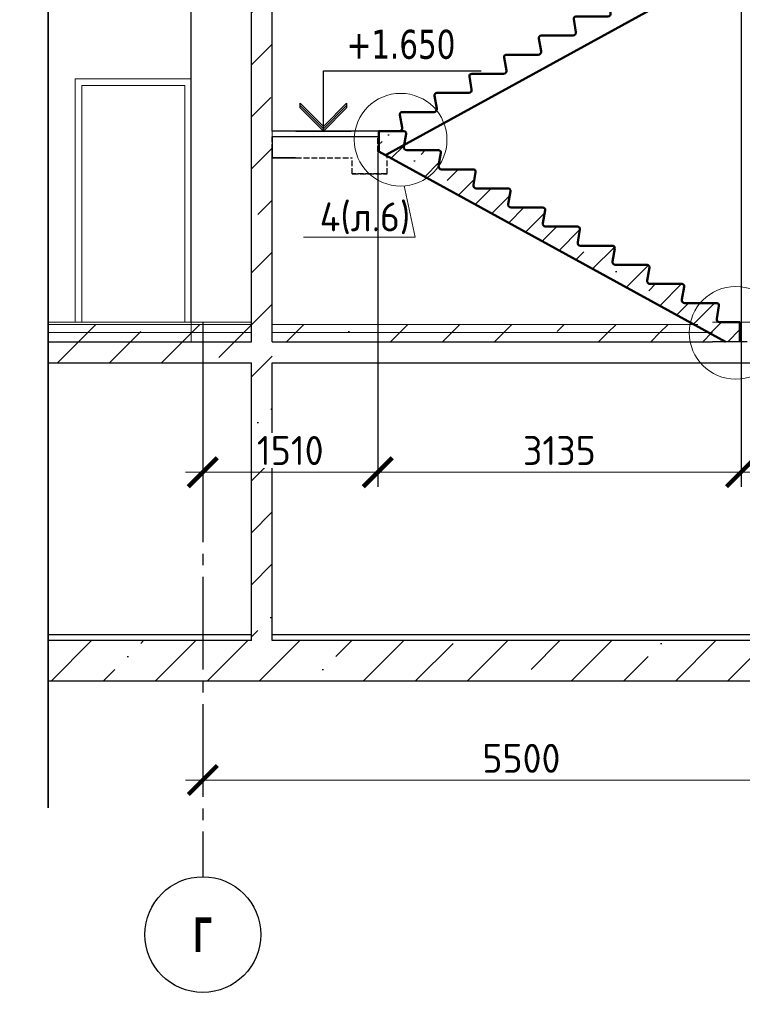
# Model space of a CAD drawing. Header units: millimetres. Extents: x 259029 to 2494469, y -731578 to -57567.
# Tile 131 of 252: x 369447 to 375684, y -517508 to -509004. Entities that reach past the tile are written whole.
import ezdxf
from ezdxf import colors
from ezdxf.entities.mleader import LeaderData, LeaderLine
from ezdxf.math import Vec2, Vec3

# ---------------------------------------------------------------- set-up
doc = ezdxf.new("R2010")
doc.units = ezdxf.units.MM
for name, pattern in [('______2', [270, 200, -70]), ('______5', [1100, 800, -100, 100, -100]), ('Б-1.1 оси$0$Б-1.1 Оси$0$GOST2.303 5', [24, 20, -1.5, 1, -1.5])]:
    doc.linetypes.add(name, pattern=pattern)
doc.layers.get('Defpoints').update_dxf_attribs({"color": 140})
for name, color, linetype, lineweight in [('Standard', 7, 'Continuous', 25), ('Выноски', 20, 'Continuous', 20), ('Общий01', 7, 'Continuous', 13), ('ОСИ', 151, 'Б-1.1 оси$0$Б-1.1 Оси$0$GOST2.303 5', 9), ('ПЛИТА', 152, 'Continuous', 35), ('РАЗРЕЗЫ', 10, 'Continuous', 60), ('Символы 0.20', 1, 'Continuous', 20), ('Стена', 7, 'Continuous', 50), ('Стена_ бетон не несущ.', 253, 'Continuous', 35), ('Стена_ бетон несущ.', 253, 'Continuous', 70)]:
    doc.layers.add(name, color=color, linetype=linetype, lineweight=lineweight)
doc.styles.add('Century Gothic', font='GOTHIC.TTF')
doc.styles.add('TAHOMA', font='tahoma.ttf')
doc.styles.add('ГОСТ', font='GOST_Common.ttf')
doc.dimstyles.new('ГОСТ', dxfattribs={"dimscale": 0, "dimtxt": 2.5, "dimasz": 2.5, "dimexe": 1.25, "dimexo": 0.625, "dimtad": 1, "dimdec": 0, "dimtxsty": 'ГОСТ', "dimblk": 'ARCHTICK', "dimcen": 2.5, "dimdle": 1.5, "dimclrd": 256, "dimclre": 256, "dimclrt": 256, "dimadec": 0, "dimazin": 0, "dimtfac": 1, "dimtdec": 0, "dimtmove": 1, "dimatfit": 3, "dimfxl": 2, "dimtfill": 1, "dimlwd": 0, "dimarcsym": 0})
pattern_1 = [(45, (-451201, -145751.34), (-449.0128, 449.0128), []), (45, (-450752, -145751.34), (-449.0128, 449.0128), [793.75, -158.75, 0, -158.75])]

# ---------------------------------------------------------------- blocks, each defined once
blk = doc.blocks.new('_None')
blk = doc.blocks.new('_ArchTick')
at = {"color": 0, "linetype": 'ByBlock', "const_width": 0.15}
blk.add_lwpolyline([(-0.5, -0.5), (0.5, 0.5)], dxfattribs=at)
blk = doc.blocks.new('*D782')
at = {"layer": 'Defpoints', "color": 0, "lineweight": -2, "transparency": 16777216}
for p in [(371027.2, -515251.1), (376527.2, -515251.1), (376527.2, -515571.1)]:
    blk.add_point(p, dxfattribs=at)
at = {"layer": 'РАЗРЕЗЫ', "lineweight": -2, "transparency": 16777216}
for p, q in [((371027.2, -515313.6), (371027.2, -515696.1)), ((376527.2, -515313.6), (376527.2, -515696.1))]:
    blk.add_line(p, q, dxfattribs=at)
at = {"layer": 'РАЗРЕЗЫ', "lineweight": 0, "transparency": 16777216}
blk.add_line((370877.2, -515571.1), (376677.2, -515571.1), dxfattribs=at)
at = {"layer": 'РАЗРЕЗЫ', "lineweight": 0, "transparency": 16777216, "xscale": 250, "yscale": 250, "zscale": 250, "rotation": 180}
blk.add_blockref('_ArchTick', (371027.2, -515571.1), dxfattribs=at)
at = {"layer": 'РАЗРЕЗЫ', "lineweight": 0, "transparency": 16777216, "xscale": 250, "yscale": 250, "zscale": 250}
blk.add_blockref('_ArchTick', (376527.2, -515571.1), dxfattribs=at)
at = {"layer": 'РАЗРЕЗЫ', "lineweight": -2, "transparency": 16777216, "insert": (373777.2, -515383.6), "char_height": 250, "width": 458, "attachment_point": 5, "style": 'ГОСТ', "bg_fill": 3, "box_fill_scale": 1.1, "bg_fill_color": 256, "bg_fill_true_color": 13158600, "bg_fill_transparency": 0}
blk.add_mtext('5500', dxfattribs=at)
blk = doc.blocks.new('*D802')
at = {"layer": 'Defpoints', "color": 0, "lineweight": -2, "transparency": 16777216}
for p in [(375672.6, -508486.9), (376527.2, -512271.4), (375672.6, -512912.6)]:
    blk.add_point(p, dxfattribs=at)
at = {"layer": 'РАЗРЕЗЫ', "lineweight": -2, "transparency": 16777216}
for p, q in [((375672.6, -508549.4), (375672.6, -513037.6)), ((376527.2, -512333.9), (376527.2, -513037.6))]:
    blk.add_line(p, q, dxfattribs=at)
at = {"layer": 'РАЗРЕЗЫ', "lineweight": 0, "transparency": 16777216}
blk.add_line((376677.2, -512912.6), (375522.6, -512912.6), dxfattribs=at)
at = {"layer": 'РАЗРЕЗЫ', "lineweight": 0, "transparency": 16777216, "xscale": 250, "yscale": 250, "zscale": 250, "rotation": 180}
blk.add_blockref('_ArchTick', (375672.6, -512912.6), dxfattribs=at)
at = {"layer": 'РАЗРЕЗЫ', "lineweight": 0, "transparency": 16777216, "xscale": 250, "yscale": 250, "zscale": 250}
blk.add_blockref('_ArchTick', (376527.2, -512912.6), dxfattribs=at)
at = {"layer": 'РАЗРЕЗЫ', "lineweight": -2, "transparency": 16777216, "insert": (376099.9, -512725.1), "char_height": 250, "attachment_point": 5, "style": 'ГОСТ', "bg_fill": 3, "box_fill_scale": 1.1, "bg_fill_color": 256, "bg_fill_true_color": 13158600, "bg_fill_transparency": 0}
blk.add_mtext('855', dxfattribs=at)
blk = doc.blocks.new('*D803')
at = {"layer": 'Defpoints', "color": 0, "lineweight": -2, "transparency": 16777216}
for p in [(375672.6, -508492.3), (372537.3, -510624.8), (372537.3, -512912.6)]:
    blk.add_point(p, dxfattribs=at)
at = {"layer": 'РАЗРЕЗЫ', "lineweight": -2, "transparency": 16777216}
for p, q in [((375672.6, -508554.8), (375672.6, -513037.6)), ((372537.3, -510687.3), (372537.3, -513037.6))]:
    blk.add_line(p, q, dxfattribs=at)
at = {"layer": 'РАЗРЕЗЫ', "lineweight": 0, "transparency": 16777216}
blk.add_line((375822.6, -512912.6), (372387.3, -512912.6), dxfattribs=at)
at = {"layer": 'РАЗРЕЗЫ', "lineweight": 0, "transparency": 16777216, "xscale": 250, "yscale": 250, "zscale": 250, "rotation": 180}
blk.add_blockref('_ArchTick', (372537.3, -512912.6), dxfattribs=at)
at = {"layer": 'РАЗРЕЗЫ', "lineweight": 0, "transparency": 16777216, "xscale": 250, "yscale": 250, "zscale": 250}
blk.add_blockref('_ArchTick', (375672.6, -512912.6), dxfattribs=at)
at = {"layer": 'РАЗРЕЗЫ', "lineweight": -2, "transparency": 16777216, "insert": (374105, -512725.1), "char_height": 250, "attachment_point": 5, "style": 'ГОСТ', "bg_fill": 3, "box_fill_scale": 1.1, "bg_fill_color": 256, "bg_fill_true_color": 13158600, "bg_fill_transparency": 0}
blk.add_mtext('3135', dxfattribs=at)
blk = doc.blocks.new('*D804')
at = {"layer": 'Defpoints', "color": 0, "lineweight": -2, "transparency": 16777216}
for p in [(372537.3, -510088.2), (371027.2, -512189.5), (371027.2, -512912.6)]:
    blk.add_point(p, dxfattribs=at)
at = {"layer": 'РАЗРЕЗЫ', "lineweight": -2, "transparency": 16777216}
for p, q in [((372537.3, -510150.7), (372537.3, -513037.6)), ((371027.2, -512252), (371027.2, -513037.6))]:
    blk.add_line(p, q, dxfattribs=at)
at = {"layer": 'РАЗРЕЗЫ', "lineweight": 0, "transparency": 16777216}
blk.add_line((372687.3, -512912.6), (370877.2, -512912.6), dxfattribs=at)
at = {"layer": 'РАЗРЕЗЫ', "lineweight": 0, "transparency": 16777216, "xscale": 250, "yscale": 250, "zscale": 250, "rotation": 180}
blk.add_blockref('_ArchTick', (371027.2, -512912.6), dxfattribs=at)
at = {"layer": 'РАЗРЕЗЫ', "lineweight": 0, "transparency": 16777216, "xscale": 250, "yscale": 250, "zscale": 250}
blk.add_blockref('_ArchTick', (372537.3, -512912.6), dxfattribs=at)
at = {"layer": 'РАЗРЕЗЫ', "lineweight": -2, "transparency": 16777216, "insert": (371782.3, -512725.1), "char_height": 250, "attachment_point": 5, "style": 'ГОСТ', "bg_fill": 3, "box_fill_scale": 1.1, "bg_fill_color": 256, "bg_fill_true_color": 13158600, "bg_fill_transparency": 0}
blk.add_mtext('1510', dxfattribs=at)
blk = doc.blocks.new('NSY101')
at = {"color": 0, "linetype": 'ByBlock', "lineweight": -2}
blk.add_circle((0, 0), 50, dxfattribs=at)
blk = doc.blocks.new('выаыв')
at = {"layer": 'Standard', "color": 7, "linetype": '______2', "lineweight": 30}
for p, q in [((483017, -472887), (483017, -472378)), ((486656, -473099), (486656, -472378)), ((482696, -473063), (483017, -472887)), ((482696, -473659), (482696, -473063)), ((483896, -473659), (483896, -473099)), ((486656, -473099), (483896, -473099)), ((482696, -473659), (482696, -473279)), ((483896, -473659), (482696, -473659)), ((483896, -473659), (482696, -473659)), ((482696, -473659), (483896, -473659)), ((483896, -473659), (482696, -473659))]:
    blk.add_line(p, q, dxfattribs=at)
at = {"layer": 'ПЛИТА', "color": 0, "lineweight": 30}
blk.add_line((483017, -472378), (486656, -472378), dxfattribs=at)
blk = doc.blocks.new('НОВЫЙ')
at = {"layer": 'Standard', "color": 5, "linetype": 'Continuous', "lineweight": 50, "transparency": 33554687}
for p, q in [((381795.8, -472121.9), (382011.4, -472121.7)), ((382011.4, -472121.9), (381835.3, -472121.9)), ((382011.4, -472121.9), (382011.4, -472297.6)), ((381795.4, -472257), (381776.2, -472145.8)), ((378952.4, -473979.3), (382011.4, -472297.6)), ((381495.4, -472422), (381476.2, -472310.8)), ((381495.8, -472286.9), (381770.9, -472286.9)), ((381195.4, -472587), (381176.2, -472475.8)), ((381195.8, -472451.9), (381470.9, -472451.9)), ((380895.4, -472752), (380876.2, -472640.8)), ((380895.8, -472616.9), (381170.9, -472616.9)), ((380595.4, -472917), (380576.2, -472805.8)), ((380595.8, -472781.9), (380870.9, -472781.9)), ((380295.4, -473082), (380276.2, -472970.8)), ((380295.8, -472946.9), (380570.9, -472946.9)), ((379995.4, -473247), (379976.2, -473135.8)), ((379995.8, -473111.9), (380270.9, -473111.9)), ((379695.4, -473412), (379676.2, -473300.8)), ((379695.8, -473276.9), (379970.9, -473276.9)), ((379395.4, -473577), (379376.2, -473465.8)), ((379395.8, -473441.9), (379670.9, -473441.9)), ((379095.4, -473742), (379076.2, -473630.8)), ((379095.8, -473606.9), (379370.9, -473606.9)), ((378894.8, -473771.9), (378894.9, -473836.7)), ((378894.8, -473771.9), (378894.8, -473947.6)), ((378894.8, -473771.9), (379070.9, -473771.9))]:
    blk.add_line(p, q, dxfattribs=at)
for centre, radius, start, end in [((381795.8, -472141.9), 20, 90, 191.30993), ((381495.8, -472306.9), 20, 90, 191.30993), ((381770.9, -472261.9), 25, 270, 11.30993), ((381195.8, -472471.9), 20, 90, 191.30993), ((381470.9, -472426.9), 25, 270, 11.30993), ((380895.8, -472636.9), 20, 90, 191.30993), ((381170.9, -472591.9), 25, 270, 11.30993), ((380595.8, -472801.9), 20, 90, 191.30993), ((380870.9, -472756.9), 25, 270, 11.30993), ((380295.8, -472966.9), 20, 90, 191.30993), ((380570.9, -472921.9), 25, 270, 11.30993), ((379995.8, -473131.9), 20, 90, 191.30993), ((380270.9, -473086.9), 25, 270, 11.30993), ((379695.8, -473296.9), 20, 90, 191.30993), ((379970.9, -473251.9), 25, 270, 11.30993), ((379670.9, -473416.9), 25, 270, 11.30993), ((379395.8, -473461.9), 20, 90, 191.30993), ((379370.9, -473581.9), 25, 270, 11.30993), ((379095.8, -473626.9), 20, 90, 191.30993), ((379070.9, -473746.9), 25, 270, 11.30993)]:
    blk.add_arc(centre, radius, start, end, dxfattribs=at)
at = {"layer": 'РАЗРЕЗЫ', "color": 5, "lineweight": 35}
for p, q in [((382011.4, -472297.6), (382011.4, -472121.9)), ((382011.4, -472297.6), (382011.4, -472297.6)), ((378894.8, -473947.6), (378894.8, -473771.9)), ((378952.4, -473979.3), (378894.8, -473947.6))]:
    blk.add_line(p, q, dxfattribs=at)
blk = doc.blocks.new('*D835')
at = {"layer": 'Defpoints', "color": 0, "lineweight": -2, "transparency": 16777216}
for p in [(371027.2, -515251.1), (376527.2, -515251.1), (376527.2, -515571.1)]:
    blk.add_point(p, dxfattribs=at)
at = {"layer": 'РАЗРЕЗЫ', "lineweight": -2, "transparency": 16777216}
for p, q in [((371027.2, -515313.6), (371027.2, -515696.1)), ((376527.2, -515313.6), (376527.2, -515696.1))]:
    blk.add_line(p, q, dxfattribs=at)
at = {"layer": 'РАЗРЕЗЫ', "lineweight": 0, "transparency": 16777216}
blk.add_line((370877.2, -515571.1), (376677.2, -515571.1), dxfattribs=at)
at = {"layer": 'РАЗРЕЗЫ', "lineweight": 0, "transparency": 16777216, "xscale": 250, "yscale": 250, "zscale": 250, "rotation": 180}
blk.add_blockref('_ArchTick', (371027.2, -515571.1), dxfattribs=at)
at = {"layer": 'РАЗРЕЗЫ', "lineweight": 0, "transparency": 16777216, "xscale": 250, "yscale": 250, "zscale": 250}
blk.add_blockref('_ArchTick', (376527.2, -515571.1), dxfattribs=at)
at = {"layer": 'РАЗРЕЗЫ', "lineweight": 0, "transparency": 16777216, "insert": (373777.2, -515383.6), "char_height": 250, "width": 458, "attachment_point": 5, "style": 'ГОСТ', "bg_fill": 3, "box_fill_scale": 1.1, "bg_fill_color": 256, "bg_fill_true_color": 13158600, "bg_fill_transparency": 0}
blk.add_mtext('5500', dxfattribs=at)

msp = doc.modelspace()

# ---------------------------------------------------------------- hatches: boundary and pattern name
at = {"layer": 'Стена_ бетон несущ.', "linetype": 'Continuous', "lineweight": 25}
h = msp.add_hatch(dxfattribs=at)
h.set_pattern_fill('ANSI35', scale=100, style=0)
h.set_pattern_definition(pattern_1)
h.paths.add_polyline_path([(371627.2, -511786.3), (371627.2, -508596.3), (371447.2, -508596.3), (371447.2, -511786.3)])
at = {"layer": 'Стена_ бетон несущ.', "linetype": 'Continuous', "lineweight": 13}
h = msp.add_hatch(dxfattribs=at)
h.set_pattern_fill('ANSI35', scale=100, style=0)
h.set_pattern_definition(pattern_1)
h.paths.add_polyline_path([(369692, -511636.3), (369692, -511706.3), (371447.2, -511706.3), (371447.2, -511636.3)])
h = msp.add_hatch(dxfattribs=at)
h.set_pattern_fill('ANSI35', scale=100, style=0)
h.set_pattern_definition(pattern_1)
h.paths.add_polyline_path([(371627.2, -511706.3), (375427.2, -511706.3), (375299.9, -511636.3), (371627.2, -511636.3)], flags=0)
h = msp.add_hatch(dxfattribs=at)
h.set_pattern_fill('ANSI35', scale=100, style=0)
h.set_pattern_definition(pattern_1)
h.paths.add_polyline_path([(369692, -511706.3), (369692, -511786.3), (371447.2, -511786.3), (371447.2, -511706.3)])
h = msp.add_hatch(dxfattribs=at)
h.set_pattern_fill('ANSI35', scale=100, style=0)
h.set_pattern_definition(pattern_1)
h.paths.add_polyline_path([(371627.2, -511706.3), (371627.2, -511786.3), (375427.2, -511786.3), (375427.2, -511706.3)], flags=0)
at = {"layer": 'Стена_ бетон несущ.', "linetype": 'Continuous', "lineweight": 25}
h = msp.add_hatch(dxfattribs=at)
h.set_pattern_fill('ANSI35', scale=100, style=0)
h.set_pattern_definition(pattern_1)
h.paths.add_polyline_path([(369692, -511786.3), (369692, -511966.3), (371447.2, -511966.3), (371447.2, -514366.3), (369692, -514366.3), (369692, -514716.3), (378685, -514716.3), (378685, -514366.3), (378487.2, -514366.3), (378487.2, -511966.3), (378287.2, -511966.3), (378287.2, -514366.3), (371627.2, -514366.3), (371627.2, -511786.3)])

# ---------------------------------------------------------------- linework, layer by layer
at = {"layer": 'Standard', "color": 7, "linetype": 'Continuous', "lineweight": 25}
for p, q in [((371627.2, -509966.3), (371627.2, -508416.3)), ((371447.2, -511786.3), (371447.2, -508596.3)), ((372069.1, -509966.3), (372069.1, -509446.3)), ((372069.1, -509446.3), (373429.1, -509446.3)), ((371869.1, -509766.3), (371869.1, -509726.3)), ((371869.1, -509726.3), (372069.1, -509926.3)), ((372069.1, -509926.3), (372269.1, -509726.3)), ((372269.1, -509726.3), (372269.1, -509746.3)), ((372069.1, -509946.3), (371869.1, -509746.3)), ((372069.1, -509966.3), (371869.1, -509766.3)), ((372269.1, -509746.3), (372069.1, -509946.3)), ((372269.1, -509766.3), (372069.1, -509966.3)), ((372269.1, -509746.3), (372269.1, -509766.3)), ((371829.1, -509966.3), (372309.1, -509966.3)), ((371627.2, -511786.3), (371627.2, -510116.3)), ((371447.2, -514366.3), (371447.2, -511966.3)), ((371627.2, -514366.3), (371627.2, -511966.3))]:
    msp.add_line(p, q, dxfattribs=at)
at = {"layer": 'Standard', "color": 7, "linetype": 'Continuous', "lineweight": 13}
for p, q in [((370871.2, -509572.3), (369983.2, -509572.3)), ((369983.2, -509572.3), (369983.2, -511616.3)), ((370871.2, -511616.3), (370871.2, -509572.3))]:
    msp.add_line(p, q, dxfattribs=at)
at = {"layer": 'Общий01', "color": 7, "linetype": 'Continuous', "lineweight": 13}
for p, q in [((371447.2, -511616.3), (369692, -511616.3)), ((378827.2, -511616.3), (375427.2, -511616.3))]:
    msp.add_line(p, q, dxfattribs=at)
at = {"layer": 'Общий01', "color": 7, "linetype": 'Continuous', "lineweight": 25}
for p, q in [((369692, -511786.3), (371447.2, -511786.3)), ((371627.2, -511786.3), (375427.2, -511786.3)), ((369692, -511966.3), (371447.2, -511966.3)), ((371627.2, -511966.3), (378287.2, -511966.3))]:
    msp.add_line(p, q, dxfattribs=at)
at = {"layer": 'ОСИ', "color": 16, "linetype": '______5', "lineweight": 25}
msp.add_line((371027.2, -511616.3), (371027.2, -516406.1), dxfattribs=at)
at = {"layer": 'ПЛИТА', "color": 0}
msp.add_line((369692, -488390.6), (369692, -515811.2), dxfattribs=at)
at = {"layer": 'ПЛИТА', "color": 0, "lineweight": 0}
msp.add_line((371627.2, -510016.3), (371627.2, -509966.3), dxfattribs=at)
at = {"layer": 'Стена', "color": 7, "linetype": 'Continuous', "lineweight": 25}
for p, q in [((372547, -509966.5), (371627.2, -509966.3)), ((371627.2, -510016.3), (371627.2, -510116.3)), ((371447.2, -514316.3), (369692, -514316.3)), ((378287.2, -514316.3), (371627.2, -514316.3)), ((371447.2, -514366.3), (369692, -514366.3)), ((378287.2, -514366.3), (371627.2, -514366.3)), ((378685, -514716.3), (369692, -514716.3))]:
    msp.add_line(p, q, dxfattribs=at)
at = {"layer": 'Стена', "color": 7, "linetype": 'Continuous', "lineweight": 13}
for p, q in [((369692, -511636.3), (371447.2, -511636.3)), ((371627.2, -511636.3), (375299.9, -511636.3)), ((369692, -511706.3), (371447.2, -511706.3)), ((371627.2, -511706.3), (375427.2, -511706.3))]:
    msp.add_line(p, q, dxfattribs=at)
at = {"layer": 'Стена_ бетон не несущ.', "color": 45, "linetype": 'Continuous', "lineweight": 25}
msp.add_line((370927.2, -511616.3), (370927.2, -508596.3), dxfattribs=at)
at = {"layer": 'Стена_ бетон не несущ.', "color": 7, "linetype": 'Continuous', "lineweight": 13}
for p, q in [((370927.2, -509516.3), (369927.2, -509516.3)), ((369927.2, -509516.3), (369927.2, -511616.3)), ((370927.2, -511786.3), (370927.2, -509516.3))]:
    msp.add_line(p, q, dxfattribs=at)

# ---------------------------------------------------------------- block references
at = {"layer": 'ОСИ', "color": 16, "linetype": 'Continuous', "lineweight": 25, "xscale": 10, "yscale": 10, "zscale": 10}
msp.add_blockref('NSY101', (371027.2, -516906.1), dxfattribs=at)
msp.add_blockref('NSY101', (371027.2, -516906.1), dxfattribs=at)

# ---------------------------------------------------------------- texts
at = {"layer": 'Standard', "color": 7, "linetype": 'Continuous', "lineweight": 25, "insert": (372269.1, -509346.3), "char_height": 250, "width": 1028.162, "attachment_point": 7, "style": 'TAHOMA'}
msp.add_mtext('\\W0.86;+1.650', dxfattribs=at)
at = {"layer": 'Выноски'}
note = msp.add_mtext_static_columns([''] * 2, width=18604.939, gutter_width=10240.1, height=0, dxfattribs=dict(at, insert=(295601.8, -509833), char_height=250, attachment_point=1, style='ГОСТ'))
for column, words in zip([note] + note.columns.linked_columns, ['\\pi8790.91665;Общие указания:\\P\\pi570.45,l346.2,t2000;1.^IСтроительство здания должно производиться в соответствии с проектом производства работ (ППР). при {\\H1.66663x; }\\P\\pi0,t346.2;отсутствии проекта ППР в производство строительно-монтажных работ запрещается. {\\H1.18896x; }\\P\\pi570.45,t2000;2.^IМонтаж сборных конструкций вести в соответствии с требованиями СП 70.13330.2012 "Несущие и {\\H1.54818x; }\\P\\pi0,t346.2;ограждающие конструкции "(акт.ред. СНиП 3.03.01-87*).{\\H1.62844x;\\C0; \\H0.61408x;\\P\\pi570.45,t2000;}3.^IВсе сварные работы следует вести в соответствии с ГОСТ 5264-80* "Ручная дуговая сварка.Соединения {\\H1.20169x; }\\P\\pi0,t346.2;сварные" и  ГОСТ 14098-2014 "Соединения сварные арматуры и закладных деталей железобетонных конструкций". {\\H1.54394x; }\\PСварку вести электродами типа Э42А. {\\H1.42985x;\\C0; \\H0.69937x;\\P\\pi570.45,t2000;}4.^IВсе металлические конструкции окрасить эмалью ПФ-1189 по ГОСТ 6465-79 в два слоя. Эмаль наносить на {\\H1.46788x; }\\P\\pi0,t346.2;грунтовку ГФ-021 по ГОСТ 25129-82 (первый слой - на заводе-изготовителе, второй слой - на монтаже).{\\H1.65521x;\\C0; \\H0.60415x;\\P\\pi10052.46968,l0,tz;\\H1.55946x; \\H0.64125x;\\P\\H1.64685x; \\H0.60722x;\\P\\pi812.5,l41.6675;\\H1.23852x; \\H0.80742x;\\P}', '']):
    column.text = words
at = {"layer": 'ОСИ', "color": 16, "linetype": 'Continuous', "lineweight": 25, "insert": (371027.2, -516906.1), "char_height": 300, "width": 300, "attachment_point": 5, "style": 'Century Gothic'}
msp.add_mtext('{\\fCentury Gothic|i0|b1;\\H300.000000;\\W0.700000;\\C16;Г}\\P', dxfattribs=at)
msp.add_mtext('{\\fCentury Gothic|i0|b1;\\H300.000000;\\W0.700000;\\C16;Г}\\P', dxfattribs=at)

# ---------------------------------------------------------------- leaders
at = {"layer": 'Символы 0.20'}
ml = msp.add_multileader_mtext('Standard', dxfattribs=at)
ml.set_content('3(л.6)', color=256, style='ГОСТ')
ml.set_leader_properties(color=256, linetype='ByLayer', lineweight=-1)
ml.set_arrow_properties(name='NONE')
ml.build(insert=Vec2(0, 0))
ml.multileader.update_dxf_attribs({"text_left_attachment_type": 6, "text_right_attachment_type": 6, "dogleg_length": 0.25, "arrow_head_size": 200, "scale": 100})
ctx = ml.context
ctx.base_point, ctx.scale, ctx.char_height, ctx.arrow_head_size, ctx.landing_gap_size, ctx.plane_origin = Vec3(355165.9, -510882.3), 100, 250, 200, 25, Vec3(355458.5, -511152.2)
ctx.left_attachment, ctx.right_attachment = 6, 6
notes = []
notes.append((ctx, [(0, (1, 1, 0), (355140.9, -510882.3), (1, 0), 25, [(0, [(354256, -510289.1)], 0, [])])]))
ctx.mtext.insert, ctx.mtext.width, ctx.mtext.defined_height, ctx.mtext.flow_direction = Vec3(355190.9, -510582.3), 1094.387, 742.8, 5
for ctx, leaders in notes:
    for number, flags, end, landing, length, lines in leaders:
        leader = LeaderData()
        leader.index, (leader.has_last_leader_line, leader.has_dogleg_vector, leader.attachment_direction) = number, flags
        leader.last_leader_point, leader.dogleg_vector, leader.dogleg_length = Vec3(end), Vec3(landing), length
        for number, points, colour, breaks in lines:
            line = LeaderLine()
            line.index, line.vertices, line.color, line.breaks = number, Vec3.list(points), colors.encode_raw_color(colour), breaks
            leader.lines.append(line)
        ctx.leaders.append(leader)

# ---------------------------------------------------------------- next in the draw order: dimensions: what is measured, and where the dimension line sits
at = {"layer": 'РАЗРЕЗЫ', "color": 0, "lineweight": -2}
for base, p1, p2, picture, middle in [((375672.6, -512912.6), (376527.2, -512271.4), (375672.6, -508486.9), '*D802', (376099.9, -512725.1)), ((376527.2, -515571.1), (371027.2, -515251.1), (376527.2, -515251.1), '*D782', (373777.2, -515383.6))]:
    dim = msp.add_linear_dim(base=base, p1=p1, p2=p2, dimstyle='ГОСТ', override={"dimscale": 100, "dimtix": 0, "dimtofl": 1, "dimtmove": 1, "dimatfit": 3}, dxfattribs=at)
    dim.commit()
    dim.dimension.update_dxf_attribs({"geometry": picture, "text_midpoint": middle})

# ---------------------------------------------------------------- next in the draw order: dimensions: what is measured, and where the dimension line sits
dim = msp.add_linear_dim(base=(372537.3, -512912.6), p1=(375672.6, -508492.3), p2=(372537.3, -510624.8), dimstyle='ГОСТ', override={"dimscale": 100, "dimtix": 0, "dimtofl": 1, "dimtmove": 1, "dimatfit": 3}, dxfattribs=at)
dim.commit()
dim.dimension.update_dxf_attribs({"geometry": '*D803', "text_midpoint": (374105, -512725.1)})

# ---------------------------------------------------------------- next in the draw order: linework, layer by layer
at = {"layer": 'Standard', "color": 5, "linetype": 'Continuous', "lineweight": 50, "transparency": 33554687}
for p, q in [((372762.6, -509966.5), (372547, -509966.3)), ((372547, -509966.5), (372723.1, -509966.5)), ((372763, -510101.6), (372782.2, -509990.4)), ((373062.6, -510131.5), (372787.5, -510131.5)), ((373063, -510266.6), (373082.2, -510155.4)), ((373362.6, -510296.5), (373087.5, -510296.5)), ((373363, -510431.6), (373382.2, -510320.4)), ((373662.6, -510461.5), (373387.5, -510461.5)), ((373663, -510596.6), (373682.2, -510485.4)), ((373962.6, -510626.5), (373687.5, -510626.5)), ((373963, -510761.6), (373982.2, -510650.4)), ((374262.6, -510791.5), (373987.5, -510791.5)), ((374263, -510926.6), (374282.2, -510815.4)), ((374562.6, -510956.5), (374287.5, -510956.5)), ((374563, -511091.6), (374582.2, -510980.4)), ((374862.6, -511121.5), (374587.5, -511121.5)), ((374863, -511256.6), (374882.2, -511145.4)), ((375162.6, -511286.5), (374887.5, -511286.5)), ((375163, -511421.6), (375182.2, -511310.4)), ((375462.6, -511451.5), (375187.5, -511451.5)), ((375463, -511586.6), (375482.2, -511475.4)), ((375663.6, -511616.5), (375487.5, -511616.5)), ((375663.6, -511616.5), (375663.5, -511681.3)), ((375663.6, -511616.5), (375663.6, -511786.3))]:
    msp.add_line(p, q, dxfattribs=at)
for centre, radius, start, end in [((372762.6, -509986.5), 20, 348.69007, 90), ((372787.5, -510106.5), 25, 168.69007, 270), ((373062.6, -510151.5), 20, 348.69007, 90), ((373087.5, -510271.5), 25, 168.69007, 270), ((373362.6, -510316.5), 20, 348.69007, 90), ((373387.5, -510436.5), 25, 168.69007, 270), ((373662.6, -510481.5), 20, 348.69007, 90), ((373687.5, -510601.5), 25, 168.69007, 270), ((373962.6, -510646.5), 20, 348.69007, 90), ((373987.5, -510766.5), 25, 168.69007, 270), ((374262.6, -510811.5), 20, 348.69007, 90), ((374287.5, -510931.5), 25, 168.69007, 270), ((374562.6, -510976.5), 20, 348.69007, 90), ((374587.5, -511096.5), 25, 168.69007, 270), ((374862.6, -511141.5), 20, 348.69007, 90), ((374887.5, -511261.5), 25, 168.69007, 270), ((375162.6, -511306.5), 20, 348.69007, 90), ((375187.5, -511426.5), 25, 168.69007, 270), ((375462.6, -511471.5), 20, 348.69007, 90), ((375487.5, -511591.5), 25, 168.69007, 270)]:
    msp.add_arc(centre, radius, start, end, dxfattribs=at)
at = {"layer": 'РАЗРЕЗЫ', "color": 5, "lineweight": 35}
msp.add_line((375663.6, -511786.3), (375663.6, -511616.5), dxfattribs=at)
at = {"layer": 'РАЗРЕЗЫ', "color": 2, "lineweight": -2}
msp.add_line((375727.2, -511786.3), (375427.2, -511786.3), dxfattribs=at)
at = {"layer": 'Символы 0.20'}
msp.add_circle((375626.6, -511708.1), 400, dxfattribs=at)

# ---------------------------------------------------------------- next in the draw order: dimensions: what is measured, and where the dimension line sits
at = {"layer": 'РАЗРЕЗЫ', "color": 0, "lineweight": -2}
dim = msp.add_linear_dim(base=(371027.2, -512912.6), p1=(372537.3, -510088.2), p2=(371027.2, -512189.5), dimstyle='ГОСТ', override={"dimscale": 100, "dimtix": 0, "dimtofl": 1, "dimtmove": 1, "dimatfit": 3}, dxfattribs=at)
dim.commit()
dim.dimension.update_dxf_attribs({"geometry": '*D804', "text_midpoint": (371782.3, -512725.1)})

# ---------------------------------------------------------------- next in the draw order: hatches: boundary and pattern name
at = {"layer": 'РАЗРЕЗЫ', "lineweight": -2}
h = msp.add_hatch(dxfattribs=at)
h.set_pattern_fill('ANSI35', color=256, scale=50)
h.set_pattern_definition([(45, (-146484.26, -36571.3), (-224.5064, 224.5064), []), (45, (-146259.75, -36571.3), (-224.5064, 224.5064), [396.875, -79.375, 0, -79.375])])
edge = h.paths.add_edge_path()
edge.add_line((375537.7, -511786.3), (375663.6, -511786.3))
edge.add_line((375663.6, -511786.3), (375663.6, -511616.5))
edge.add_line((375663.6, -511616.5), (375487.5, -511616.5))
edge.add_arc((375487.5, -511591.5), 25, 171.67817, 270, ccw=False)
edge.add_line((375462.7, -511587.8), (375482.4, -511474.4))
edge.add_arc((375462.6, -511471.5), 20, 351.67817, 450)
edge.add_line((375462.6, -511451.5), (375187.5, -511451.5))
edge.add_arc((375187.5, -511426.5), 25, 171.67817, 270, ccw=False)
edge.add_line((375162.7, -511422.8), (375182.4, -511309.4))
edge.add_arc((375162.6, -511306.5), 20, 351.67817, 450)
edge.add_line((375162.6, -511286.5), (374887.5, -511286.5))
edge.add_arc((374887.5, -511261.5), 25, 171.67817, 270, ccw=False)
edge.add_line((374862.7, -511257.8), (374882.4, -511144.4))
edge.add_arc((374862.6, -511141.5), 20, 351.67817, 450)
edge.add_line((374862.6, -511121.5), (374587.5, -511121.5))
edge.add_arc((374587.5, -511096.5), 25, 171.67817, 270, ccw=False)
edge.add_line((374562.7, -511092.8), (374582.4, -510979.4))
edge.add_arc((374562.6, -510976.5), 20, 351.67817, 450)
edge.add_line((374562.6, -510956.5), (374287.5, -510956.5))
edge.add_arc((374287.5, -510931.5), 25, 171.67817, 270, ccw=False)
edge.add_line((374262.7, -510927.8), (374282.4, -510814.4))
edge.add_arc((374262.6, -510811.5), 20, 351.67817, 450)
edge.add_line((374262.6, -510791.5), (373987.5, -510791.5))
edge.add_arc((373987.5, -510766.5), 25, 171.67817, 270, ccw=False)
edge.add_line((373962.7, -510762.8), (373982.4, -510649.4))
edge.add_arc((373962.6, -510646.5), 20, 351.67817, 450)
edge.add_line((373962.6, -510626.5), (373687.5, -510626.5))
edge.add_arc((373687.5, -510601.5), 25, 171.67817, 270, ccw=False)
edge.add_line((373662.7, -510597.8), (373682.4, -510484.4))
edge.add_arc((373662.6, -510481.5), 20, 351.67817, 450)
edge.add_line((373662.6, -510461.5), (373387.5, -510461.5))
edge.add_arc((373387.5, -510436.5), 25, 171.67817, 270, ccw=False)
edge.add_line((373362.7, -510432.8), (373382.4, -510319.4))
edge.add_arc((373362.6, -510316.5), 20, 351.67817, 450)
edge.add_line((373362.6, -510296.5), (373087.5, -510296.5))
edge.add_arc((373087.5, -510271.5), 25, 171.67817, 270, ccw=False)
edge.add_line((373062.7, -510267.8), (373082.4, -510154.4))
edge.add_arc((373062.6, -510151.5), 20, 351.67817, 450)
edge.add_line((373062.6, -510131.5), (372787.5, -510131.5))
edge.add_arc((372787.5, -510106.5), 25, 171.67817, 270, ccw=False)
edge.add_line((372762.7, -510102.8), (372782.4, -509989.4))
edge.add_arc((372762.6, -509986.5), 20, 351.67817, 449.95526)
edge.add_line((372762.6, -509966.5), (372547, -509966.3))
edge.add_line((372547, -509966.3), (372547, -510142.2))
edge.add_line((372547, -510142.2), (375537.7, -511786.3))

# ---------------------------------------------------------------- next in the draw order: linework, layer by layer
at = {"color": 0}
msp.add_line((371627.2, -510016.3), (371627.2, -510196.3), dxfattribs=at)
at = {"layer": 'Standard', "color": 5, "linetype": 'Continuous', "lineweight": 50, "transparency": 33554687}
for p in [(372547, -509966.5), (375537.7, -511786.3)]:
    msp.add_line(p, (372547, -510142.2), dxfattribs=at)
at = {"layer": 'ОСИ', "color": 16, "linetype": '______5', "lineweight": 25}
msp.add_line((371027.2, -511616.3), (371027.2, -516406.1), dxfattribs=at)
at = {"layer": 'ПЛИТА', "color": 0}
msp.add_line((371827.2, -510196.3), (371627.2, -510196.3), dxfattribs=at)
at = {"layer": 'РАЗРЕЗЫ', "color": 5, "lineweight": 35}
for q in [(372547, -509966.5), (372547, -510142.2)]:
    msp.add_line((372547, -510142.2), q, dxfattribs=at)
at = {"layer": 'Символы 0.20'}
msp.add_circle((372734.6, -510040.6), 400, dxfattribs=at)

# ---------------------------------------------------------------- next in the draw order: block references
at = {"layer": 'РАЗРЕЗЫ', "color": 2, "lineweight": -2}
msp.add_blockref('НОВЫЙ', (-6347.8, -36194.6), dxfattribs=at)
at = {"layer": 'РАЗРЕЗЫ', "color": 2, "lineweight": -2, "xscale": -0.25, "yscale": 0.25, "zscale": 0.25}
msp.add_blockref('выаыв', (493291.3, -391921.7), dxfattribs=at)

# ---------------------------------------------------------------- next in the draw order: leaders
at = {"layer": 'Символы 0.20'}
ml = msp.add_multileader_mtext('Standard', dxfattribs=at)
ml.set_content('4(л.6)', color=256, style='ГОСТ')
ml.set_leader_properties(color=256, linetype='ByLayer', lineweight=-1)
ml.set_arrow_properties(name='NONE')
ml.build(insert=Vec2(0, 0))
ml.multileader.update_dxf_attribs({"text_left_attachment_type": 6, "text_right_attachment_type": 6, "dogleg_length": 0.25, "arrow_head_size": 200, "scale": 100})
ctx = ml.context
ctx.base_point, ctx.scale, ctx.char_height, ctx.arrow_head_size, ctx.landing_gap_size, ctx.plane_origin = Vec3(372010.9, -510882.3), 100, 250, 200, 25, Vec3(374250.6, -511152.2)
ctx.left_attachment, ctx.right_attachment = 6, 6
notes = []
notes.append((ctx, [(1, (1, 1, 0), (372860.9, -510882.3), (-1, 0), 25, [(0, [(372765.9, -510439.4)], 0, [])])]))
ctx.mtext.insert, ctx.mtext.width, ctx.mtext.defined_height, ctx.mtext.flow_direction = Vec3(372035.9, -510582.3), 1094.387, 742.8, 5
for ctx, leaders in notes:
    for number, flags, end, landing, length, lines in leaders:
        leader = LeaderData()
        leader.index, (leader.has_last_leader_line, leader.has_dogleg_vector, leader.attachment_direction) = number, flags
        leader.last_leader_point, leader.dogleg_vector, leader.dogleg_length = Vec3(end), Vec3(landing), length
        for number, points, colour, breaks in lines:
            line = LeaderLine()
            line.index, line.vertices, line.color, line.breaks = number, Vec3.list(points), colors.encode_raw_color(colour), breaks
            leader.lines.append(line)
        ctx.leaders.append(leader)

# ---------------------------------------------------------------- next in the draw order: dimensions: what is measured, and where the dimension line sits
at = {"layer": 'РАЗРЕЗЫ', "color": 0, "lineweight": 0}
dim = msp.add_linear_dim(base=(376527.2, -515571.1), p1=(371027.2, -515251.1), p2=(376527.2, -515251.1), dimstyle='ГОСТ', override={"dimscale": 100, "dimtix": 0, "dimtofl": 1, "dimtmove": 1, "dimatfit": 3}, dxfattribs=at)
dim.commit()
dim.dimension.update_dxf_attribs({"geometry": '*D835', "text_midpoint": (373777.2, -515383.6)})

doc.saveas('drawing.dxf')
